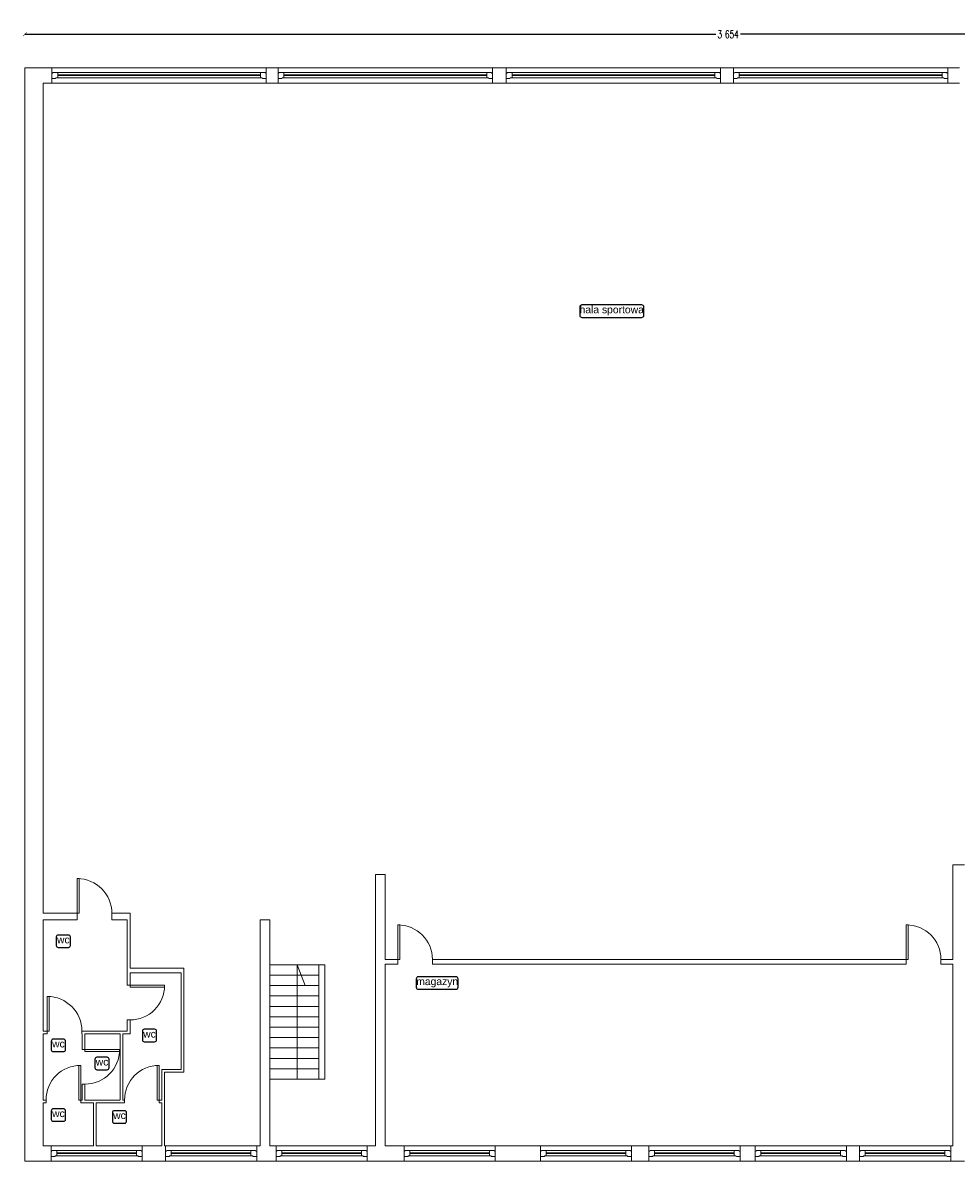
# Model space of a CAD drawing. Header units: centimetres. Extents: x -28146 to 19487, y -25160 to -2224.
# Tile 17 of 29: x 606 to 3031, y -25035 to -22078. Entities that reach past the tile are written whole.
import ezdxf
from ezdxf.enums import TextEntityAlignment as Align

# ---------------------------------------------------------------- set-up
doc = ezdxf.new("R2010")
doc.units = ezdxf.units.CM
doc.header["$LTSCALE"] = 10
doc.linetypes.add('CONTINU', pattern=[0, 0])
for name, color, linetype, lineweight, true_color in [('IS_Okno_Drzwi', 7, 'Continuous', 9, 0x000000), ('IS_Room (Automatic)', 7, 'Continuous', 25, 0x000000), ('IS_Ściana1', 7, 'Continuous', 9, 0x000000)]:
    doc.layers.add(name, color=color, linetype=linetype, lineweight=lineweight, true_color=true_color)
doc.layers.add('Urzadzenia', color=7, linetype='CONTINU', lineweight=5)
doc.styles.add('Arial_____', font='arial.ttf')
doc.styles.add('styl1', font='simplex.shx', dxfattribs={"width": 0.7})
doc.dimstyles.new('100', dxfattribs={"dimtxt": 20, "dimasz": 10, "dimexe": 1.25, "dimexo": 0, "dimtad": 0, "dimdec": 1, "dimdsep": 46, "dimlunit": 6, "dimtxsty": 'styl1', "dimblk1": 'ARCHTICK', "dimblk2": 'ARCHTICK', "dimsah": 1, "dimcen": 5, "dimse1": 1, "dimse2": 1, "dimclrt": 256, "dimadec": 0, "dimazin": 0, "dimtfac": 1, "dimtdec": 1, "dimtmove": 0, "dimatfit": 3, "dimldrblk": 'ARCHTICK', "dimfxl": 1.25, "dimtolj": 1, "dimtzin": 0, "dimarcsym": 0})

# ---------------------------------------------------------------- blocks, each defined once
blk = doc.blocks.new('4_CoTo_OknoWScianie_2370_890_400_150_0_15_0_0_ExportItem_1_50_0_False__87f71fa3-f148-4722-b574-2038bd8a55f3_ExportItem')
at = {"layer": 'IS_Okno_Drzwi', "lineweight": -2}
blk.add_lwpolyline([(-1.185, -0.075), (-1.09, -0.075), (-1.08, -0.065), (-1.08, -0.06), (-1.035, -0.06), (-1.035, 0.075), (-1.1525, 0.075), (-1.1625, 0.065), (-1.1625, 0.06), (-1.185, 0.06)], close=True, dxfattribs=at)
at = {"layer": 'IS_Okno_Drzwi', "lineweight": -2, "extrusion": (0, 0, -1)}
for points in [[(1.035, 0.075), (-1.035, 0.075), (-1.035, -0.06), (1.035, -0.06)], [(-1.185, -0.075), (-1.09, -0.075), (-1.08, -0.065), (-1.08, -0.06), (-1.035, -0.06), (-1.035, 0.075), (-1.1525, 0.075), (-1.1625, 0.065), (-1.1625, 0.06), (-1.185, 0.06)]]:
    blk.add_lwpolyline(points, close=True, dxfattribs=at)
at = {"layer": 'IS_Okno_Drzwi', "lineweight": -2, "extrusion": (0, 0, -1), "elevation": -0.001}
blk.add_lwpolyline([(1.035, 0.015), (-1.035, 0.015), (-1.035, 0), (1.035, 0)], close=True, dxfattribs=at)
blk = doc.blocks.new('4_CoTo_OknoWScianie_5570_3000_400_150_0_15_0_0_ExportItem_1_50_0_False__87f71fa3-f148-4722-b574-2038bd8a55f3_ExportItem')
at = {"layer": 'IS_Okno_Drzwi', "lineweight": -2}
blk.add_lwpolyline([(-2.785, -0.075), (-2.69, -0.075), (-2.68, -0.065), (-2.68, -0.06), (-2.635, -0.06), (-2.635, 0.075), (-2.7525, 0.075), (-2.7625, 0.065), (-2.7625, 0.06), (-2.785, 0.06)], close=True, dxfattribs=at)
at = {"layer": 'IS_Okno_Drzwi', "lineweight": -2, "extrusion": (0, 0, -1)}
for points in [[(2.635, 0.075), (-2.635, 0.075), (-2.635, -0.06), (2.635, -0.06)], [(-2.785, -0.075), (-2.69, -0.075), (-2.68, -0.065), (-2.68, -0.06), (-2.635, -0.06), (-2.635, 0.075), (-2.7525, 0.075), (-2.7625, 0.065), (-2.7625, 0.06), (-2.785, 0.06)]]:
    blk.add_lwpolyline(points, close=True, dxfattribs=at)
at = {"layer": 'IS_Okno_Drzwi', "lineweight": -2, "extrusion": (0, 0, -1), "elevation": -0.001}
blk.add_lwpolyline([(2.635, 0.015), (-2.635, 0.015), (-2.635, 0), (2.635, 0)], close=True, dxfattribs=at)
blk = doc.blocks.new('4_CoTo_DrzwiWScianie_900_2000_170_100_0_50_0_0_ExportItem_1_50_0_False__87f71fa3-f148-4722-b574-2038bd8a55f3_ExportItem')
at = {"layer": 'IS_Okno_Drzwi', "lineweight": -2, "extrusion": (0, 0, -1)}
blk.add_lwpolyline([(-0.45, 0.985), (-0.45, 0.085), (-0.4, 0.085), (-0.4, 0.985)], close=True, dxfattribs=at)
at = {"layer": 'IS_Okno_Drzwi', "lineweight": -2}
blk.add_arc((0.45, 0.085), 0.9, 90, 180, dxfattribs=at)
blk = doc.blocks.new('4_CoTo_DrzwiWScianie_900_2000_70_70_0_50_0_0_ExportItem_1_50_0_False__87f71fa3-f148-4722-b574-2038bd8a55f3_ExportItem')
at = {"layer": 'IS_Okno_Drzwi', "lineweight": -2, "extrusion": (0, 0, -1)}
blk.add_lwpolyline([(-0.45, 0.935), (-0.45, 0.035), (-0.4, 0.035), (-0.4, 0.935)], close=True, dxfattribs=at)
at = {"layer": 'IS_Okno_Drzwi', "lineweight": -2}
blk.add_arc((0.45, 0.035), 0.9, 90, 180, dxfattribs=at)
blk = doc.blocks.new('4_CoTo_DrzwiWScianie_900_2000_120_100_0_50_0_0_ExportItem_1_50_0_False__87f71fa3-f148-4722-b574-2038bd8a55f3_ExportItem')
at = {"layer": 'IS_Okno_Drzwi', "lineweight": -2, "extrusion": (0, 0, -1)}
blk.add_lwpolyline([(-0.45, 0.96), (-0.45, 0.06), (-0.4, 0.06), (-0.4, 0.96)], close=True, dxfattribs=at)
at = {"layer": 'IS_Okno_Drzwi', "lineweight": -2}
blk.add_arc((0.45, 0.06), 0.9, 90, 180, dxfattribs=at)
blk = doc.blocks.new('_ARCHTICK')
at = {"color": 0, "linetype": 'ByBlock', "const_width": 0.15}
blk.add_lwpolyline([(-0.5, -0.5), (0.5, 0.5)], dxfattribs=at)
blk = doc.blocks.new('*D567')
at = {"layer": 'Defpoints', "color": 0}
for p in [(4265.7, -22107.8), (611.7, -22194.8), (4265.7, -22194.8)]:
    blk.add_point(p, dxfattribs=at)
at = {"layer": 'Urzadzenia', "color": 0, "lineweight": -2}
for p, q in [((611.7, -22107.8), (2406.7, -22107.8)), ((4265.7, -22107.8), (2470.6, -22107.8))]:
    blk.add_line(p, q, dxfattribs=at)
at = {"layer": 'Urzadzenia', "color": 0, "lineweight": -2, "xscale": 10, "yscale": 10, "zscale": 10, "rotation": 180}
blk.add_blockref('_ARCHTICK', (611.7, -22107.8), dxfattribs=at)
at = {"layer": 'Urzadzenia', "color": 0, "lineweight": -2, "xscale": 10, "yscale": 10, "zscale": 10}
blk.add_blockref('_ARCHTICK', (4265.7, -22107.8), dxfattribs=at)
at = {"layer": 'Urzadzenia', "insert": (2438.7, -22107.8), "char_height": 20, "attachment_point": 5, "style": 'styl1'}
blk.add_mtext('\\A1;3\xa0654', dxfattribs=at)

msp = doc.modelspace()

# ---------------------------------------------------------------- linework, layer by layer
at = {"layer": 'IS_Room (Automatic)'}
for points, elevation in [([(2058.48, -22843.17), (2214.69, -22843.17, 0.4142136), (2219.69, -22838.17), (2219.69, -22815.88, 0.4142136), (2214.69, -22810.88), (2058.48, -22810.88, 0.4142136), (2053.48, -22815.88), (2053.48, -22838.17, 0.4142136)], 20679.5), ([(698.01, -24479.61), (724.89, -24479.61, 0.4142136), (729.89, -24474.61), (729.89, -24452.34, 0.4142136), (724.89, -24447.34), (698.01, -24447.34, 0.4142136), (693.01, -24452.34), (693.01, -24474.61, 0.4142136)], 20680), ([(1633.63, -24588.12), (1732.01, -24588.12, 0.4142136), (1737.01, -24583.12), (1737.01, -24560.86, 0.4142136), (1732.01, -24555.86), (1633.63, -24555.86, 0.4142136), (1628.63, -24560.86), (1628.63, -24583.12, 0.4142136)], 20678.5), ([(685.24, -24750.06), (712.12, -24750.06, 0.4142136), (717.12, -24745.06), (717.12, -24722.79, 0.4142136), (712.12, -24717.79), (685.24, -24717.79, 0.4142136), (680.24, -24722.79), (680.24, -24745.06, 0.4142136)], 20679.8), ([(798.58, -24797.04), (825.46, -24797.04, 0.4142136), (830.46, -24792.04), (830.46, -24769.77, 0.4142136), (825.46, -24764.77), (798.58, -24764.77, 0.4142136), (793.58, -24769.77), (793.58, -24792.04, 0.4142136)], 20679.9), ([(685.24, -24931.02), (712.12, -24931.02, 0.4142136), (717.12, -24926.02), (717.12, -24903.76, 0.4142136), (712.12, -24898.76), (685.24, -24898.76, 0.4142136), (680.24, -24903.76), (680.24, -24926.02, 0.4142136)], 20679.6), ([(843.88, -24935.94), (870.75, -24935.94, 0.4142136), (875.75, -24930.94), (875.75, -24908.67, 0.4142136), (870.75, -24903.67), (843.88, -24903.67, 0.4142136), (838.88, -24908.67), (838.88, -24930.94, 0.4142136)], 20679.7)]:
    msp.add_lwpolyline(points, format="xyb", close=True, dxfattribs=dict(at, elevation=elevation))
msp.add_lwpolyline([(921.92, -24724.4), (948.8, -24724.4, 0.4142136), (953.8, -24719.4), (953.8, -24697.14, 0.4142136), (948.8, -24692.14), (921.92, -24692.14, 0.4142136), (916.92, -24697.14), (916.92, -24719.4, 0.4142136)], format="xyb", close=True, dxfattribs=at)
at = {"layer": 'IS_Ściana1'}
for p, q in [((681.88, -22194.8, 3205.3), (681.88, -22234.8, 3205.3)), ((1238.88, -22194.8, 3205.3), (1238.88, -22234.8, 3205.3)), ((1269.41, -22194.8, 3205.3), (1269.41, -22234.8, 3205.3)), ((1826.41, -22194.8, 3205.3), (1826.41, -22234.8, 3205.3)), ((1862.3, -22194.8, 3205.3), (1862.3, -22234.8, 3205.3)), ((2419.3, -22194.8, 3205.3), (2419.3, -22234.8, 3205.3)), ((2452.51, -22194.8, 3205.3), (2452.51, -22234.8, 3205.3)), ((3009.51, -22194.8, 3205.3), (3009.51, -22234.8, 3205.3)), ((747.62, -24390.8, 3205.3), (747.62, -24407.8, 3205.3)), ((837.62, -24390.8, 3205.3), (837.62, -24407.8, 3205.3)), ((1580.4, -24510.8, 3205.3), (1580.4, -24522.8, 3205.3)), ((1670.4, -24510.8, 3205.3), (1670.4, -24522.8, 3205.3)), ((2901.62, -24510.8, 3205.3), (2901.62, -24522.8, 3205.3)), ((2991.62, -24510.8, 3205.3), (2991.62, -24522.8, 3205.3)), ((1247.66, -24524.62, 3205.3), (1390.78, -24524.62, 3205.3)), ((1319.22, -24821.62, 3205.3), (1319.22, -24524.62, 3205.3)), ((1319.22, -24524.62, 3205.3), (1339.73, -24578.62, 3205.3)), ((1247.66, -24551.62, 3205.3), (1375.16, -24551.62, 3205.3)), ((884.76, -24577.82, 3205.3), (877.76, -24577.82, 3205.3)), ((1247.66, -24578.62, 3205.3), (1375.16, -24578.62, 3205.3)), ((1247.66, -24605.62, 3205.3), (1375.16, -24605.62, 3205.3)), ((1247.66, -24632.62, 3205.3), (1375.16, -24632.62, 3205.3)), ((1247.66, -24659.62, 3205.3), (1375.16, -24659.62, 3205.3)), ((884.76, -24667.82, 3205.3), (877.76, -24667.82, 3205.3)), ((1247.66, -24686.62, 3205.3), (1375.16, -24686.62, 3205.3)), ((669.86, -24703.8, 3205.3), (669.86, -24696.8, 3205.3)), ((759.86, -24703.8, 3205.3), (759.86, -24696.8, 3205.3)), ((1247.66, -24713.62, 3205.3), (1375.16, -24713.62, 3205.3)), ((767.76, -24744.45, 3205.3), (760.76, -24744.45, 3205.3)), ((1247.66, -24740.62, 3205.3), (1375.16, -24740.62, 3205.3)), ((1247.66, -24767.62, 3205.3), (1375.16, -24767.62, 3205.3)), ((1247.66, -24794.62, 3205.3), (1375.16, -24794.62, 3205.3)), ((767.76, -24834.45, 3205.3), (760.76, -24834.45, 3205.3)), ((1247.66, -24821.62, 3205.3), (1390.78, -24821.62, 3205.3)), ((666.63, -24882.8, 3205.3), (666.63, -24875.8, 3205.3)), ((756.63, -24882.8, 3205.3), (756.63, -24875.8, 3205.3)), ((870.47, -24882.8, 3205.3), (870.47, -24875.8, 3205.3)), ((960.47, -24882.8, 3205.3), (960.47, -24875.8, 3205.3)), ((679.63, -25034.8, 3205.3), (679.63, -24994.8, 3205.3)), ((679.63, -25034.8, 3205.3), (679.63, -24994.8, 3205.3)), ((679.63, -25034.8, 3205.3), (679.63, -24994.8, 3205.3)), ((916.63, -25034.8, -3524.19), (916.63, -24994.8, -3524.19)), ((977.08, -25034.8, 3205.3), (977.08, -24994.8, 3205.3)), ((1214.08, -25034.8, 3205.3), (1214.08, -24994.8, 3205.3)), ((1264.14, -25034.8, 3205.3), (1264.14, -24994.8, 3205.3)), ((1501.14, -25034.8, 3205.3), (1501.14, -24994.8, 3205.3)), ((1596.8, -25034.8, 3205.3), (1596.8, -24994.8, 3205.3)), ((1833.8, -25034.8, 3205.3), (1833.8, -24994.8, 3205.3)), ((1950.93, -25034.8, 3205.3), (1950.93, -24994.8, 3205.3)), ((2187.93, -25034.8, 3205.3), (2187.93, -24994.8, 3205.3)), ((2232.62, -25034.8, 3205.3), (2232.62, -24994.8, 3205.3)), ((2469.62, -25034.8, 3205.3), (2469.62, -24994.8, 3205.3)), ((2508.95, -25034.8, 3205.3), (2508.95, -24994.8, 3205.3)), ((2745.95, -25034.8, 3205.3), (2745.95, -24994.8, 3205.3)), ((2779.91, -25034.8, 3205.3), (2779.91, -24994.8, 3205.3)), ((3016.91, -25034.8, 3205.3), (3016.91, -24994.8, 3205.3))]:
    msp.add_line(p, q, dxfattribs=at)
at = {"layer": 'IS_Ściana1', "extrusion": (0, 1, 0)}
for points, elevation in [([(-611.66, 3205.3), (-658.76, 3205.3)], -22194.8), ([(-681.88, 3205.3), (-658.76, 3205.3)], -22194.8), ([(-1238.88, 3205.3), (-681.88, 3205.3)], -22194.8), ([(-1269.41, 3205.3), (-1238.88, 3205.3)], -22194.8), ([(-1826.41, 3205.3), (-1269.41, 3205.3)], -22194.8), ([(-1862.3, 3205.3), (-1826.41, 3205.3)], -22194.8), ([(-2419.3, 3205.3), (-1862.3, 3205.3)], -22194.8), ([(-2452.51, 3205.3), (-2419.3, 3205.3)], -22194.8), ([(-3009.51, 3205.3), (-2452.51, 3205.3)], -22194.8), ([(-3040.04, 3205.3), (-3009.51, 3205.3)], -22194.8), ([(-681.88, 3205.3), (-658.76, 3205.3)], -22234.8), ([(-1238.88, 3205.3), (-681.88, 3205.3)], -22234.8), ([(-1269.41, 3205.3), (-1238.88, 3205.3)], -22234.8), ([(-1826.41, 3205.3), (-1269.41, 3205.3)], -22234.8), ([(-1862.3, 3205.3), (-1826.41, 3205.3)], -22234.8), ([(-2419.3, 3205.3), (-1862.3, 3205.3)], -22234.8), ([(-2452.51, 3205.3), (-2419.3, 3205.3)], -22234.8), ([(-3009.51, 3205.3), (-2452.51, 3205.3)], -22234.8), ([(-3040.04, 3205.3), (-3009.51, 3205.3)], -22234.8), ([(-3022.66, 3205.3), (-3052.66, 3205.3)], -24264.8), ([(-1547.66, 3205.3), (-1522.66, 3205.3)], -24289.8), ([(-747.62, 3205.3), (-658.76, 3205.3)], -24390.8), ([(-884.76, 3205.3), (-837.62, 3205.3)], -24390.8), ([(-747.62, 3205.3), (-658.76, 3205.3)], -24407.8), ([(-877.76, 3205.3), (-837.62, 3205.3)], -24407.8), ([(-1247.66, 3205.3), (-1222.66, 3205.3)], -24407.8), ([(-1580.4, 3205.3), (-1547.66, 3205.3)], -24510.8), ([(-2901.62, 3205.3), (-1670.4, 3205.3)], -24510.8), ([(-3022.66, 3205.3), (-2991.62, 3205.3)], -24510.8), ([(-884.76, 3205.3), (-1024.76, 3205.3)], -24533.8), ([(-1580.4, 3205.3), (-1547.66, 3205.3)], -24522.8), ([(-2901.62, 3205.3), (-1670.4, 3205.3)], -24522.8), ([(-3022.66, 3205.3), (-2991.62, 3205.3)], -24522.8), ([(-884.76, 3205.3), (-1017.76, 3205.3)], -24545.8), ([(-658.76, 3205.3), (-669.86, 3205.3)], -24696.8), ([(-658.76, 3205.3), (-669.86, 3205.3)], -24703.8), ([(-759.86, 3205.3), (-760.76, 3205.3)], -24696.8), ([(-759.86, 3205.3), (-760.76, 3205.3)], -24703.8), ([(-760.76, 3205.3), (-767.76, 3205.3)], -24696.8), ([(-767.76, 3205.3), (-858.77, 3205.3)], -24696.8), ([(-767.76, 3205.3), (-858.77, 3205.3)], -24703.8), ([(-858.77, 3205.3), (-865.77, 3205.3)], -24696.8), ([(-865.77, 3205.3), (-877.76, 3205.3)], -24696.8), ([(-865.77, 3205.3), (-877.76, 3205.3)], -24703.8), ([(-884.76, 3205.3), (-877.76, 3205.3)], -24703.8), ([(-967.74, 3205.3), (-974.74, 3205.3)], -24796.8), ([(-1017.76, 3205.3), (-974.74, 3205.3)], -24796.8), ([(-1017.76, 3205.3), (-974.74, 3205.3)], -24803.8), ([(-1024.76, 3205.3), (-1017.76, 3205.3)], -24803.8), ([(-658.76, 3205.3), (-666.63, 3205.3)], -24875.8), ([(-658.76, 3205.3), (-666.63, 3205.3)], -24882.8), ([(-756.63, 3205.3), (-760.76, 3205.3)], -24875.8), ([(-756.63, 3205.3), (-760.76, 3205.3)], -24882.8), ([(-760.76, 3205.3), (-767.76, 3205.3)], -24882.8), ([(-767.76, 3205.3), (-789.76, 3205.3)], -24875.8), ([(-767.76, 3205.3), (-789.76, 3205.3)], -24882.8), ([(-789.76, 3205.3), (-796.76, 3205.3)], -24875.8), ([(-796.76, 3205.3), (-858.76, 3205.3)], -24875.8), ([(-796.76, 3205.3), (-858.76, 3205.3)], -24882.8), ([(-858.76, 3205.3), (-865.76, 3205.3)], -24882.8), ([(-865.76, 3205.3), (-870.47, 3205.3)], -24875.8), ([(-865.76, 3205.3), (-870.47, 3205.3)], -24882.8), ([(-960.47, 3205.3), (-967.75, 3205.3)], -24875.8), ([(-960.47, 3205.3), (-967.75, 3205.3)], -24882.8), ([(-658.76, 3205.3), (-789.76, 3205.3)], -24994.8), ([(-796.76, 3205.3), (-967.76, 3205.3)], -24994.8), ([(-974.76, 3205.3), (-977.08, 3205.3)], -24994.8), ([(-977.08, 3205.3), (-1214.08, 3205.3)], -24994.8), ([(-1214.08, 3205.3), (-1222.66, 3205.3)], -24994.8), ([(-1247.66, 3205.3), (-1264.14, 3205.3)], -24994.8), ([(-1264.14, 3205.3), (-1501.14, 3205.3)], -24994.8), ([(-1501.14, 3205.3), (-1522.66, 3205.3)], -24994.8), ([(-1547.66, 3205.3), (-1596.8, 3205.3)], -24994.8), ([(-1596.8, 3205.3), (-1833.8, 3205.3)], -24994.8), ([(-1833.8, 3205.3), (-1950.93, 3205.3)], -24994.8), ([(-1950.93, 3205.3), (-2187.93, 3205.3)], -24994.8), ([(-2187.93, 3205.3), (-2232.62, 3205.3)], -24994.8), ([(-2232.62, 3205.3), (-2469.62, 3205.3)], -24994.8), ([(-2469.62, 3205.3), (-2508.95, 3205.3)], -24994.8), ([(-2508.95, 3205.3), (-2745.95, 3205.3)], -24994.8), ([(-2745.95, 3205.3), (-2779.91, 3205.3)], -24994.8), ([(-2779.91, 3205.3), (-3016.91, 3205.3)], -24994.8), ([(-3016.91, 3205.3), (-3022.66, 3205.3)], -24994.8), ([(-611.66, 3205.3), (-658.76, 3205.3)], -25034.8), ([(-658.76, 3205.3), (-789.76, 3205.3)], -25034.8), ([(-789.76, 3205.3), (-796.76, 3205.3)], -25034.8), ([(-796.76, 3205.3), (-892.14, 3205.3)], -25034.8), ([(-892.14, 3205.3), (-967.76, 3205.3)], -25034.8), ([(-967.76, 3205.3), (-974.76, 3205.3)], -25034.8), ([(-974.76, 3205.3), (-977.08, 3205.3)], -25034.8), ([(-977.08, 3205.3), (-1214.08, 3205.3)], -25034.8), ([(-1214.08, 3205.3), (-1222.66, 3205.3)], -25034.8), ([(-1222.66, 3205.3), (-1247.66, 3205.3)], -25034.8), ([(-1247.66, 3205.3), (-1264.14, 3205.3)], -25034.8), ([(-1264.14, 3205.3), (-1501.14, 3205.3)], -25034.8), ([(-1501.14, 3205.3), (-1522.66, 3205.3)], -25034.8), ([(-1522.66, 3205.3), (-1547.66, 3205.3)], -25034.8), ([(-1547.66, 3205.3), (-1596.8, 3205.3)], -25034.8), ([(-1596.8, 3205.3), (-1833.8, 3205.3)], -25034.8), ([(-1833.8, 3205.3), (-1950.93, 3205.3)], -25034.8), ([(-1950.93, 3205.3), (-2187.93, 3205.3)], -25034.8), ([(-2187.93, 3205.3), (-2232.62, 3205.3)], -25034.8), ([(-2232.62, 3205.3), (-2469.62, 3205.3)], -25034.8), ([(-2469.62, 3205.3), (-2508.95, 3205.3)], -25034.8), ([(-2508.95, 3205.3), (-2745.95, 3205.3)], -25034.8), ([(-2745.95, 3205.3), (-2779.91, 3205.3)], -25034.8), ([(-2779.91, 3205.3), (-3016.91, 3205.3)], -25034.8), ([(-3016.91, 3205.3), (-3052.66, 3205.3)], -25034.8)]:
    msp.add_lwpolyline(points, dxfattribs=dict(at, elevation=elevation))
at = {"layer": 'IS_Ściana1', "extrusion": (1, 0, 0)}
for points, elevation in [([(-22194.8, 3205.3), (-24390.8, 3205.3)], 611.66), ([(-22234.8, 3205.3), (-24390.8, 3205.3)], 658.76), ([(-24264.8, 3205.3), (-24510.8, 3205.3)], 3022.66), ([(-24510.8, 3205.3), (-24289.8, 3205.3)], 1522.66), ([(-24510.8, 3205.3), (-24289.8, 3205.3)], 1547.66), ([(-24390.8, 3205.3), (-24407.8, 3205.3)], 611.66), ([(-24390.8, 3205.3), (-24407.8, 3205.3)], 884.76), ([(-24407.8, 3205.3), (-24696.8, 3205.3)], 611.66), ([(-24407.8, 3205.3), (-24696.8, 3205.3)], 658.76), ([(-24533.8, 3205.3), (-24407.8, 3205.3)], 877.76), ([(-24533.8, 3205.3), (-24407.8, 3205.3)], 884.76), ([(-24994.8, 3205.3), (-24407.8, 3205.3)], 1222.66), ([(-24994.8, 3205.3), (-24407.8, 3205.3)], 1247.66), ([(-24522.8, 3205.3), (-24510.8, 3205.3)], 1522.66), ([(-24545.8, 3205.3), (-24533.8, 3205.3)], 877.76), ([(-24533.8, 3205.3), (-24545.8, 3205.3)], 1024.76), ([(-24994.8, 3205.3), (-24522.8, 3205.3)], 1522.66), ([(-24994.8, 3205.3), (-24522.8, 3205.3)], 1547.66), ([(-24522.8, 3205.3), (-24994.8, 3205.3)], 3022.66), ([(-24577.82, 3205.3), (-24545.8, 3205.3)], 877.76), ([(-24577.82, 3205.3), (-24545.8, 3205.3)], 884.76), ([(-24545.8, 3205.3), (-24796.8, 3205.3)], 1017.76), ([(-24545.8, 3205.3), (-24803.8, 3205.3)], 1024.76), ([(-24696.8, 3205.3), (-24667.82, 3205.3)], 877.76), ([(-24703.8, 3205.3), (-24667.82, 3205.3)], 884.76), ([(-24696.8, 3205.3), (-24703.8, 3205.3)], 611.66), ([(-24703.8, 3205.3), (-24875.8, 3205.3)], 611.66), ([(-24703.8, 3205.3), (-24875.8, 3205.3)], 658.76), ([(-24744.45, 3205.3), (-24703.8, 3205.3)], 760.76), ([(-24744.45, 3205.3), (-24703.8, 3205.3)], 767.76), ([(-24875.8, 3205.3), (-24834.45, 3205.3)], 760.76), ([(-24875.8, 3205.3), (-24834.45, 3205.3)], 767.76), ([(-24875.8, 3205.3), (-24882.8, 3205.3)], 611.66), ([(-24882.8, 3205.3), (-25034.8, 3205.3)], 611.66), ([(-24882.8, 3205.3), (-24994.8, 3205.3)], 658.76), ([(-24994.8, 3205.3), (-24882.8, 3205.3)], 789.76), ([(-24994.8, 3205.3), (-24882.8, 3205.3)], 796.76), ([(-24994.8, 3205.3), (-24994.8, 3205.3)], 658.76), ([(-25034.8, 3205.3), (-25034.8, 3205.3)], 658.76)]:
    msp.add_lwpolyline(points, dxfattribs=dict(at, elevation=elevation))
at = {"layer": 'IS_Ściana1', "elevation": 3205.3}
msp.add_lwpolyline([(1375.16, -24524.62), (1375.16, -24821.62), (1390.78, -24821.62), (1390.78, -24524.62)], close=True, dxfattribs=at)
at = {"layer": 'IS_Ściana1', "extrusion": (1, -2.39533e-05, 0)}
for elevation in [859.36, 866.36]:
    msp.add_lwpolyline([(-24875.78, 3205.3), (-24703.78, 3205.3)], dxfattribs=dict(at, elevation=elevation))
at = {"layer": 'IS_Ściana1', "elevation": 3205.3}
for points in [[(967.74, -24796.8), (967.75, -24875.8)], [(974.74, -24803.8), (974.75, -24875.8)], [(974.75, -24875.8), (974.75, -24882.8)], [(974.75, -24882.8), (974.76, -24994.8)]]:
    msp.add_lwpolyline(points, dxfattribs=at)
at = {"layer": 'IS_Ściana1', "extrusion": (1, 0.000122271, 0), "elevation": 964.71}
msp.add_lwpolyline([(-24882.92, 3205.3), (-24994.92, 3205.3)], dxfattribs=at)

# ---------------------------------------------------------------- block references
at = {"layer": 'IS_Okno_Drzwi', "yscale": 100, "zscale": 100}
for name, p, xscale in [('4_CoTo_OknoWScianie_5570_3000_400_150_0_15_0_0_ExportItem_1_50_0_False__87f71fa3-f148-4722-b574-2038bd8a55f3_ExportItem', (960.38, -22214.8, 9943.6), -100), ('4_CoTo_OknoWScianie_5570_3000_400_150_0_15_0_0_ExportItem_1_50_0_False__87f71fa3-f148-4722-b574-2038bd8a55f3_ExportItem', (1547.91, -22214.8, 9943.7), -100), ('4_CoTo_OknoWScianie_5570_3000_400_150_0_15_0_0_ExportItem_1_50_0_False__87f71fa3-f148-4722-b574-2038bd8a55f3_ExportItem', (2140.8, -22214.8, 9943.8), -100), ('4_CoTo_OknoWScianie_5570_3000_400_150_0_15_0_0_ExportItem_1_50_0_False__87f71fa3-f148-4722-b574-2038bd8a55f3_ExportItem', (2731.01, -22214.8, 9943.9), -100), ('4_CoTo_DrzwiWScianie_900_2000_170_100_0_50_0_0_ExportItem_1_50_0_False__87f71fa3-f148-4722-b574-2038bd8a55f3_ExportItem', (792.62, -24399.3, 9947.5), -100), ('4_CoTo_DrzwiWScianie_900_2000_120_100_0_50_0_0_ExportItem_1_50_0_False__87f71fa3-f148-4722-b574-2038bd8a55f3_ExportItem', (1625.4, -24516.8, 9948.1), -100), ('4_CoTo_DrzwiWScianie_900_2000_120_100_0_50_0_0_ExportItem_1_50_0_False__87f71fa3-f148-4722-b574-2038bd8a55f3_ExportItem', (2946.62, -24516.8, 9948.2), -100), ('4_CoTo_DrzwiWScianie_900_2000_70_70_0_50_0_0_ExportItem_1_50_0_False__87f71fa3-f148-4722-b574-2038bd8a55f3_ExportItem', (714.86, -24700.3, 9948), -100), ('4_CoTo_DrzwiWScianie_900_2000_70_70_0_50_0_0_ExportItem_1_50_0_False__87f71fa3-f148-4722-b574-2038bd8a55f3_ExportItem', (711.63, -24879.3, 9947.8), 100), ('4_CoTo_DrzwiWScianie_900_2000_70_70_0_50_0_0_ExportItem_1_50_0_False__87f71fa3-f148-4722-b574-2038bd8a55f3_ExportItem', (915.47, -24879.3, 9947.7), 100), ('4_CoTo_OknoWScianie_2370_890_400_150_0_15_0_0_ExportItem_1_50_0_False__87f71fa3-f148-4722-b574-2038bd8a55f3_ExportItem', (798.13, -25014.8, 3205.3), 100), ('4_CoTo_OknoWScianie_2370_890_400_150_0_15_0_0_ExportItem_1_50_0_False__87f71fa3-f148-4722-b574-2038bd8a55f3_ExportItem', (1095.58, -25014.8, 9934.9), 100), ('4_CoTo_OknoWScianie_2370_890_400_150_0_15_0_0_ExportItem_1_50_0_False__87f71fa3-f148-4722-b574-2038bd8a55f3_ExportItem', (1382.64, -25014.8, 9935), 100), ('4_CoTo_OknoWScianie_2370_890_400_150_0_15_0_0_ExportItem_1_50_0_False__87f71fa3-f148-4722-b574-2038bd8a55f3_ExportItem', (1715.3, -25014.8, 9935.1), 100), ('4_CoTo_OknoWScianie_2370_890_400_150_0_15_0_0_ExportItem_1_50_0_False__87f71fa3-f148-4722-b574-2038bd8a55f3_ExportItem', (2069.43, -25014.8, 9935.2), 100), ('4_CoTo_OknoWScianie_2370_890_400_150_0_15_0_0_ExportItem_1_50_0_False__87f71fa3-f148-4722-b574-2038bd8a55f3_ExportItem', (2351.12, -25014.8, 9935.3), 100), ('4_CoTo_OknoWScianie_2370_890_400_150_0_15_0_0_ExportItem_1_50_0_False__87f71fa3-f148-4722-b574-2038bd8a55f3_ExportItem', (2627.45, -25014.8, 9935.4), 100), ('4_CoTo_OknoWScianie_2370_890_400_150_0_15_0_0_ExportItem_1_50_0_False__87f71fa3-f148-4722-b574-2038bd8a55f3_ExportItem', (2898.41, -25014.8, 9935.5), 100)]:
    msp.add_blockref(name, p, dxfattribs=dict(at, xscale=xscale))
at = {"layer": 'IS_Okno_Drzwi', "xscale": -100, "yscale": 100, "zscale": 100, "rotation": 270}
for p in [(881.26, -24622.82, 9947.6), (764.26, -24789.45, 9947.9)]:
    msp.add_blockref('4_CoTo_DrzwiWScianie_900_2000_70_70_0_50_0_0_ExportItem_1_50_0_False__87f71fa3-f148-4722-b574-2038bd8a55f3_ExportItem', p, dxfattribs=at)

# ---------------------------------------------------------------- texts
at = {"layer": 'IS_Room (Automatic)', "style": 'Arial_____'}
for s, p in [('hala sportowa', (2136.27, -22838.17, 20679.5)), ('wc', (711.54, -24474.61, 20680)), ('magazyn', (1682.86, -24583.12, 20678.5)), ('wc', (935.45, -24719.4)), ('wc', (698.76, -24745.06, 20679.8)), ('wc', (812.11, -24792.04, 20679.9)), ('wc', (698.76, -24926.02, 20679.6)), ('wc', (857.4, -24930.94, 20679.7))]:
    msp.add_text(s, height=19.2, dxfattribs=at).set_placement(p, align=Align.BOTTOM_CENTER)

# ---------------------------------------------------------------- dimensions: what is measured, and where the dimension line sits
at = {"layer": 'Urzadzenia'}
dim = msp.add_linear_dim(base=(4265.66, -22107.8), p1=(611.66, -22194.8, 3205.3), p2=(4265.66, -22194.8, 3205.3), dimstyle='100', dxfattribs=at)
dim.commit()
dim.dimension.update_dxf_attribs({"geometry": '*D567', "text_midpoint": (2438.66, -22107.8)})

doc.saveas('drawing.dxf')
